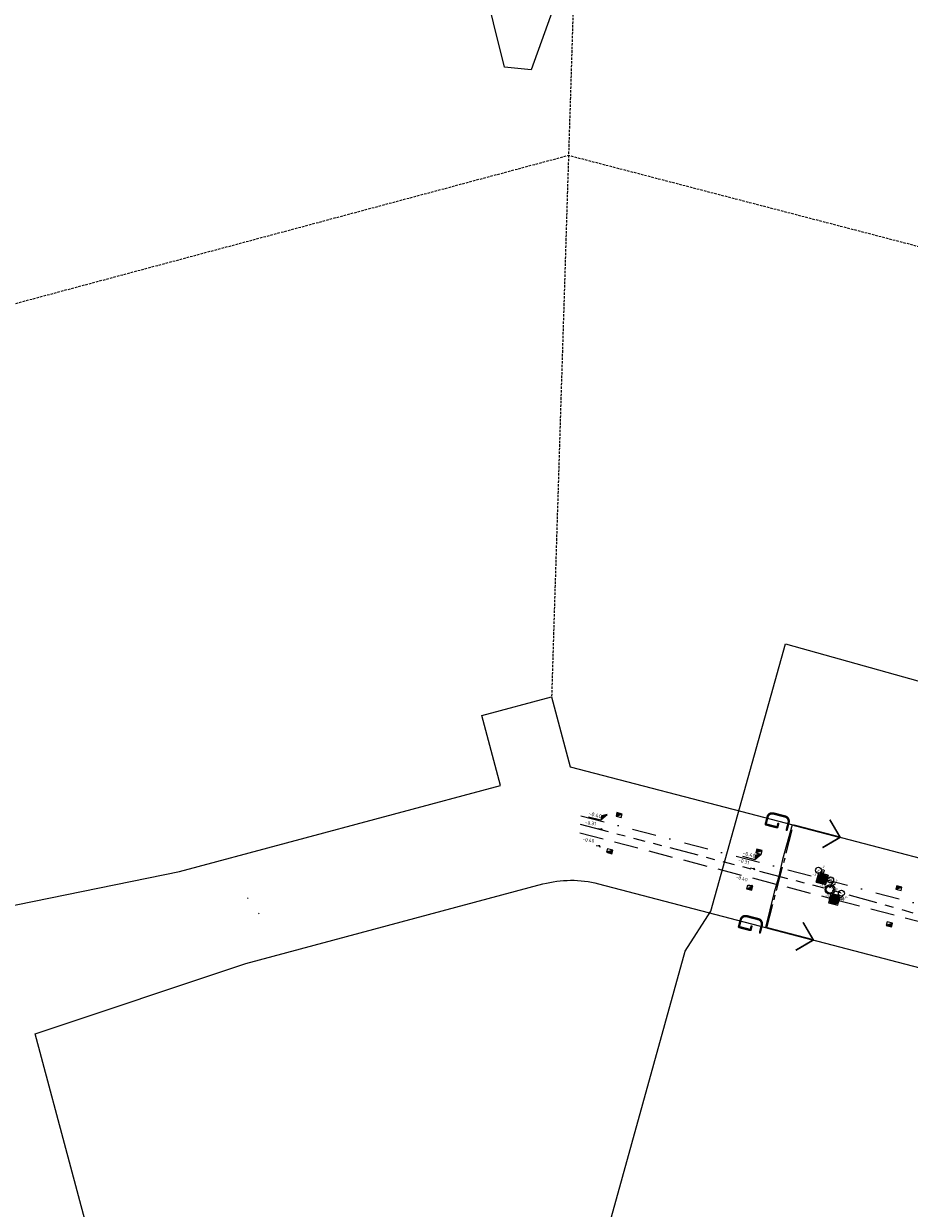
# Model space of a CAD drawing. Extents: x 102676 to 106538, y 417474 to 420545.
# Tile 10 of 112: x 103204 to 103388, y 418861 to 419107. Entities that reach past the tile are written whole.
import ezdxf
from ezdxf.enums import TextEntityAlignment as Align

# ---------------------------------------------------------------- set-up
doc = ezdxf.new("R2010")
doc.units = 0
for name, pattern in [('DASHED', [0.75, 0.5, -0.25]), ('RI-DRAINAGE', [19.2, 6, -1.8, 1.8, -1.8, 2.4, -1.8, 1.8, -1.8]), ('RI-HWA', [7.4, 5, -2.4]), ('RI-VWA', [11, 5, -3, 0, -3]), ('XX-CENTER', [8, 5, -1, 1, -1])]:
    doc.linetypes.add(name, pattern=pattern)
doc.layers.get('0').update_dxf_attribs({"lineweight": 25})
for name, color, linetype, lineweight in [('B-WE-KL-OVERIG_HULPSTUK-S @ 0.5', 8, 'Continuous', 25), ('C3D-SECTION_SECTIONVIEW_LABELING', 7, 'Continuous', 25), ('C3D-SECTION_SECTIONVIEW_LABELING @ 0.1', 7, 'Continuous', 25), ('DTM_23-02-2012_luchtfoto drone', 40, 'Continuous', 25), ('N-OI-RI-DRAINAGE_BOB-T25', 7, 'Continuous', 25), ('N-OI-RI-DRAINAGE_DRAIN-G', 90, 'RI-DRAINAGE', 25), ('N-OI-RI-DRAINAGE_PUT-S', 90, 'Continuous', 25), ('N-OI-RI-DRAINAGE_PUTNUMMER-S', 90, 'Continuous', 25), ('N-OI-RI-HWA-G', 150, 'RI-HWA', 25), ('N-OI-RI-HWA_BOB-T25', 7, 'Continuous', 25), ('N-OI-RI-HWA_PUTNUMMER-S', 150, 'Continuous', 25), ('N-OI-RI-HWA_RIOOLPUT_INSPECTIEPUT_BETON-S', 150, 'Continuous', 25), ('N-OI-RI-VWA-G', 20, 'RI-VWA', 25), ('N-OI-RI-VWA_BOB-T25', 7, 'Continuous', 25), ('N-OI-RI-VWA_PUTNUMMER-S', 20, 'Continuous', 25), ('N-OI-RI-VWA_RIOOLPUT_INSPECTIEPUT-S', 20, 'Continuous', 25), ('N-PV-KG-GRENS_UITGIFTE', 12, 'Continuous', 25), ('N-WE-RI-HWA_KOLK-S', 150, 'Continuous', 25), ('X-XX-AL-T25', 7, 'Continuous', 25), ('X-XX-AL-VERWIJZING_DOORSNEDE-G', 7, 'XX-CENTER', 25)]:
    doc.layers.add(name, color=color, linetype=linetype, lineweight=lineweight)
doc.layers.add('X-XX-AL-HULPLIJN-G', color=7, linetype='Continuous', lineweight=25, plot=False)
doc.styles.add('NLCS-ISO', font='NLCS-ISO.ttf')
doc.styles.add('NLCS-ISO-ANNOTATIEF-T25', font='NLCS-ISO.ttf', dxfattribs={"height": 2.5})

# ---------------------------------------------------------------- blocks, each defined once
blk = doc.blocks.new('SKL-WTB_HULP_OVERIG-SO')
at = {"color": 0, "linetype": 'ByBlock', "lineweight": 18}
for points in [[(-0.14, 0.14), (0.14, -0.14)], [(0.14, 0.14), (-0.14, -0.14)]]:
    blk.add_lwpolyline(points, dxfattribs=at)
at = {"color": 0, "linetype": 'ByBlock', "lineweight": 18, "style": 'NLCS-ISO', "flags": 1}
for tag, p in [('TYPE', (1.5, 0)), ('OMSCHRIJVING', (1.5, -3)), ('LABEL', (1.5, -1.5))]:
    blk.add_attdef(tag, p, '', height=1, dxfattribs=at)
blk = doc.blocks.new('Uitgifte Stedenbouw')
at = {"layer": 'N-PV-KG-GRENS_UITGIFTE', "transparency": 33554687, "flags": 128}
blk.add_lwpolyline([(103199.73, 418923.45), (103236.66, 418931), (103303.24, 418948.83), (103299.36, 418963.32), (103313.85, 418967.19), (103317.73, 418952.7), (103356.52, 418942.58), (103419.92, 418926.02), (103419.92, 418926.02), (103420.94, 418929.89), (103428.68, 418927.87), (103427.67, 418924), (103433.68, 418922.43), (103442.92, 418957.96), (103495.47, 419160.05), (103495.47, 419160.05), (103366.03, 419193.84), (103327.04, 419204.02, 0.129956), (103315.54, 419203.98), (103181.81, 419168.19)], format="xyb", dxfattribs=at)
at = {"layer": 'N-PV-KG-GRENS_UITGIFTE', "color": 8, "linetype": 'DASHED', "lineweight": -2, "transparency": 33554687, "flags": 128}
for points in [[(103321.29, 419204.75), (103313.85, 418967.19)], [(103168.61, 419039.7), (103317.37, 419079.52), (103464.57, 419041.24)]]:
    blk.add_lwpolyline(points, dxfattribs=at)
at = {"layer": 'N-PV-KG-GRENS_UITGIFTE', "transparency": 33554687, "flags": 128}
blk.add_lwpolyline([(103323.56, 418928.45), (103428.14, 418901.14), (103413.04, 418843.07), (103366.35, 418663.53), (103322.09, 418675.08), (103321.95, 418675.12, 0.114749), (103304.97, 418675.58), (103268.1, 418668.04), (103265.46, 418677.89), (103221.51, 418842.06), (103206.71, 418897.36), (103250.41, 418911.91), (103312.06, 418928.41, -0.129956), (103323.56, 418928.45)], format="xyb", close=True, dxfattribs=at)
blk = doc.blocks.new('N-SRI-PUT_HWA-SO')
h = blk.add_hatch(color=256)
h.dxf.hatch_style = 1
h.paths.add_polyline_path([(-2, 0, 1), (2, 0, 1)])
at = {"lineweight": -3, "flags": 128}
blk.add_lwpolyline([(-2, -2), (2, -2), (2, 2), (-2, 2)], close=True, dxfattribs=at)
at = {"lineweight": -3}
blk.add_circle((0, 0), 2, dxfattribs=at)
blk = doc.blocks.new('N-SRI-PUT_VWA-SO')
h = blk.add_hatch(color=256)
edge = h.paths.add_edge_path()
edge.add_arc((0, 0), 2, 0, 360)
at = {"flags": 128}
blk.add_lwpolyline([(-2, 2), (2, 2), (2, -2), (-2, -2)], close=True, dxfattribs=at)
at = {"lineweight": -3, "flags": 128}
blk.add_lwpolyline([(2, -2), (2, 2), (-2, 2), (-2, -2)], close=True, dxfattribs=at)
at = {"lineweight": -3}
blk.add_circle((0, 0), 2, dxfattribs=at)
blk = doc.blocks.new('SRI-DRAIN_PUT-SO')
at = {"lineweight": -3}
for radius in [2, 1.5]:
    blk.add_circle((0, 0), radius, dxfattribs=at)
blk = doc.blocks.new('SAL-VERWIJZING_AANZICHT_BOVEN-SO')
at = {"linetype": 'Continuous', "const_width": 0.35, "flags": 128}
for points in [[(3, 7), (0, 10), (-3, 7)], [(0, 10), (0, 0)]]:
    blk.add_lwpolyline(points, dxfattribs=at)
at = {"lineweight": 50, "style": 'NLCS-ISO'}
blk.add_attdef('...', text='', height=5, dxfattribs=at).set_placement((-0.02, -0.9), align=Align.TOP_CENTER)
blk = doc.blocks.new('N-SRI-KOLK_TROTTOIR-SO')
blk.add_hatch(color=256).paths.add_polyline_path([(1.125, 1.5), (-1.125, 1.5), (-1.125, 0)])
blk.add_line((-1.125, 0), (1.125, 1.5))
at = {"flags": 128}
blk.add_lwpolyline([(-1.125, 0), (1.125, 0), (1.125, 1.5), (-1.125, 1.5)], close=True, dxfattribs=at)
blk = doc.blocks.new('SRI-PUTNUMMER-SO')
for q in [(5.8, 7.6), (7.6, 5.8)]:
    blk.add_line((1.4, 1.4), q)
blk.add_circle((2.4, 9.4), 3.09)
at = {"ltscale": 0.1, "style": 'NLCS-ISO'}
blk.add_attdef('PUTHGT', text='', height=1.8, rotation=45, dxfattribs=at).set_placement((5.4, 5.4), align=Align.MIDDLE_LEFT)
blk.add_attdef('PUTNR', text='', height=1.8, dxfattribs=at).set_placement((2.4, 9.4), align=Align.MIDDLE_CENTER)
blk = doc.blocks.new('*U125')
for q in [(5.8, 7.6), (7.6, 5.8)]:
    blk.add_line((1.4, 1.4), q)
blk.add_circle((2.4, 9.4), 3.09)
at = {"ltscale": 0.1, "style": 'NLCS-ISO'}
blk.add_attdef('PUTHGT', text='', height=1.8, rotation=45, dxfattribs=at).set_placement((5.4, 5.4), align=Align.MIDDLE_LEFT)
blk.add_attdef('PUTNR', text='', height=1.8, dxfattribs=at).set_placement((2.4, 9.4), align=Align.MIDDLE_CENTER)
blk = doc.blocks.new('N-SAL-HOOGTELABEL_03-SO')
for p, q in [((0, 0), (-2.46, -1.31)), ((-2.46, -3.44), (0, 0)), ((-8.87, -3.44), (-2.46, -3.44)), ((-2.46, -1.31), (-2.46, -3.44))]:
    blk.add_line(p, q)
blk.add_solid([(-2.46, -1.31), (0, 0), (-2.46, -3.44)])
at = {"style": 'NLCS-ISO'}
blk.add_attdef('...', text='', height=1.8, dxfattribs=at).set_placement((-6.01, -2.16), align=Align.MIDDLE)
blk = doc.blocks.new('N-SAL-HOOGTELABEL_01-SO')
for p, q in [((-2.5, 1.3), (-8.8, 1.3)), ((-2.5, 1.3), (-2.5, 3.4)), ((-2.5, 3.4), (0, 0)), ((0, 0), (-2.5, 1.3))]:
    blk.add_line(p, q)
blk.add_solid([(-2.5, 3.4), (-2.5, 1.3), (0, 0)])
at = {"style": 'NLCS-ISO'}
blk.add_attdef('...', text='', height=1.8, dxfattribs=at).set_placement((-6, 2.6), align=Align.MIDDLE)

msp = doc.modelspace()

# ---------------------------------------------------------------- linework, layer by layer
at = {"layer": 'DTM_23-02-2012_luchtfoto drone', "elevation": -0.517, "flags": 128}
msp.add_lwpolyline([(103293.4036, 418740.9311), (103341.5767, 418914.4548), (103346.9213, 418922.7944), (103362.4112, 418978.2208), (103446.4904, 418954.7234), (103515.8754, 419202.9991), (103542.9187, 419299.7661), (103545.8539, 419310.269), (103501.4303, 419295.1702), (103467.8996, 419275.4464), (103437.1973, 419255.5793), (103411.2344, 419237.4227), (103392.3558, 419219.8259), (103377.2957, 419205.7884), (103361.4175, 419185.5699), (103345.5392, 419165.3513), (103331.1477, 419143.7582), (103315.1353, 419112.6713), (103309.6106, 419097.2667), (103304.0859, 419097.7774), (103234.9909, 419376.203)], dxfattribs=at)
at = {"layer": 'N-OI-RI-DRAINAGE_DRAIN-G', "flags": 128}
msp.add_lwpolyline([(103319.8163, 418940.7915), (103371.6168, 418927.2668), (103426.3337, 418911.889)], dxfattribs=at)
at = {"layer": 'N-OI-RI-HWA-G'}
msp.add_line((103372.9146, 418925.1204), (103426.522, 418911.125), dxfattribs=at)
at = {"layer": 'N-OI-RI-HWA-G', "flags": 128}
msp.add_lwpolyline([(103319.739, 418939.0031), (103372.1405, 418925.3225)], dxfattribs=at)
at = {"layer": 'N-OI-RI-VWA-G'}
msp.add_line((103370.3995, 418929.3943), (103423.7966, 418915.4538), dxfattribs=at)
at = {"layer": 'N-OI-RI-VWA-G', "flags": 128}
msp.add_lwpolyline([(103319.926, 418942.5716), (103369.6247, 418929.5966)], dxfattribs=at)
at = {"layer": 'X-XX-AL-HULPLIJN-G', "flags": 128}
msp.add_lwpolyline([(103363.7686, 418940.6813), (103361.7783, 418933.4537), (103360.9813, 418930.0445), (103360.0101, 418926.6807), (103358.2123, 418919.3987)], dxfattribs=at)
at = {"layer": 'X-XX-AL-VERWIJZING_DOORSNEDE-G'}
msp.add_lwpolyline([(103358.502, 418919.3207), (103364.0599, 418940.6095)], dxfattribs=at)

# ---------------------------------------------------------------- block references
at = {"layer": 'B-WE-KL-OVERIG_HULPSTUK-S @ 0.5', "xscale": 0.5, "yscale": 0.5, "zscale": 0.5}
for p in [(103250.801, 418925.483), (103253.132, 418922.265)]:
    msp.add_blockref('SKL-WTB_HULP_OVERIG-SO', p, dxfattribs=at)
at = {"layer": 'C3D-SECTION_SECTIONVIEW_LABELING', "color": 7, "linetype": 'Continuous', "lineweight": -3, "xscale": 0.4075305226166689, "yscale": 0.4075305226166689, "zscale": 0.4075305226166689, "rotation": 345.368241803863}
for p in [(103325.3977, 418942.7967, -0.3963), (103357.3342, 418934.614, -0.4)]:
    msp.add_blockref('N-SAL-HOOGTELABEL_03-SO', p, dxfattribs=at)
at = {"layer": 'C3D-SECTION_SECTIONVIEW_LABELING @ 0.1', "color": 7, "linetype": 'Continuous', "lineweight": -3, "xscale": 0.1, "yscale": 0.1, "zscale": 0.1}
for p, rotation in [((103324.3413, 418939.5662, -0.3132), 351.9919941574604), ((103323.9297, 418936.0582, -0.4), 351.9919941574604), ((103355.9711, 418931.3507, -0.3125), 345.3682463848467), ((103355.5595, 418927.8427, -0.4), 345.3682463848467)]:
    msp.add_blockref('N-SAL-HOOGTELABEL_01-SO', p, dxfattribs=dict(at, rotation=rotation))
at = {"layer": 'N-OI-RI-DRAINAGE_PUT-S', "xscale": 0.5, "yscale": 0.5, "zscale": 0.5}
msp.add_blockref('SRI-DRAIN_PUT-SO', (103371.6168, 418927.2668), dxfattribs=at)
at = {"layer": 'N-OI-RI-DRAINAGE_PUTNUMMER-S', "ltscale": 10, "xscale": 0.2, "yscale": 0.2, "zscale": 0.2}
msp.add_blockref('*U125', (103371.274, 418927.3691), dxfattribs=at).add_auto_attribs({'PUTNR': 'dw6-3', 'PUTHGT': '-0.31'})
at = {"layer": 'N-OI-RI-HWA_PUTNUMMER-S', "ltscale": 10, "xscale": 0.2, "yscale": 0.2, "zscale": 0.2, "rotation": 325.5257956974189}
msp.add_blockref('SRI-PUTNUMMER-SO', (103372.5271, 418925.2196), dxfattribs=at).add_auto_attribs({'PUTNR': 'hw6-4', 'PUTHGT': '-0.36'})
at = {"layer": 'N-OI-RI-HWA_RIOOLPUT_INSPECTIEPUT_BETON-S', "xscale": 0.5, "yscale": 0.5, "zscale": 0.5, "rotation": 345.3682418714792}
msp.add_blockref('N-SRI-PUT_HWA-SO', (103372.5275, 418925.2214), dxfattribs=at)
at = {"layer": 'N-OI-RI-VWA_PUTNUMMER-S', "ltscale": 10, "xscale": 0.2, "yscale": 0.2, "zscale": 0.2, "rotation": 38.89917545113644}
msp.add_blockref('SRI-PUTNUMMER-SO', (103370.0408, 418929.4845), dxfattribs=at).add_auto_attribs({'PUTNR': 'vw6-4', 'PUTHGT': '-0.36'})
at = {"layer": 'N-OI-RI-VWA_RIOOLPUT_INSPECTIEPUT-S', "xscale": 0.5, "yscale": 0.5, "zscale": 0.5, "rotation": 345.4628076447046}
msp.add_blockref('N-SRI-PUT_VWA-SO', (103370.0102, 418929.4862), dxfattribs=at)
at = {"layer": 'N-PV-KG-GRENS_UITGIFTE'}
msp.add_blockref('Uitgifte Stedenbouw', (0, 0), dxfattribs=at)
at = {"layer": 'N-WE-RI-HWA_KOLK-S', "ltscale": 10, "transparency": 33554687, "zscale": 0.2000000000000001}
for p, xscale, yscale, rotation in [((103327.7658, 418942.3335), 0.4999999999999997, 0.4999999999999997, 345.3682417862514), ((103325.9975, 418935.5605), 0.5, 0.5, 165.3682417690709), ((103356.7928, 418934.7553), 0.4999999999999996, 0.4999999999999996, 345.3682417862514), ((103355.0246, 418927.9823), 0.5, 0.5, 165.3682417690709), ((103385.8199, 418927.1771), 0.4999999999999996, 0.4999999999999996, 345.3682417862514), ((103384.0517, 418920.4041), 0.5, 0.5, 165.3682417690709)]:
    msp.add_blockref('N-SRI-KOLK_TROTTOIR-SO', p, dxfattribs=dict(at, xscale=xscale, yscale=yscale, rotation=rotation))
at = {"layer": 'X-XX-AL-VERWIJZING_DOORSNEDE-G', "rotation": 255.3682417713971}
for p in [(103364.0599, 418940.6095), (103358.502, 418919.3207)]:
    msp.add_blockref('SAL-VERWIJZING_AANZICHT_BOVEN-SO', p, dxfattribs=at).add_auto_attribs({'...': 'G'})

# ---------------------------------------------------------------- texts
at = {"layer": 'N-OI-RI-DRAINAGE_BOB-T25', "style": 'NLCS-ISO-ANNOTATIEF-T25'}
msp.add_text('-1.90', height=0.5, rotation=345.368242, dxfattribs=at).set_placement((103371.024, 418927.5767), align=Align.RIGHT)
msp.add_text('-1.90', height=0.5, rotation=345.368242, dxfattribs=at).set_placement((103371.6045, 418927.4261))
at = {"layer": 'N-OI-RI-HWA_BOB-T25', "style": 'NLCS-ISO-ANNOTATIEF-T25'}
msp.add_text('-3.22', height=0.5, rotation=345.368242, dxfattribs=at).set_placement((103372.1778, 418925.4652), align=Align.RIGHT)
msp.add_text('-3.22', height=0.5, rotation=345.368242, dxfattribs=at).set_placement((103372.9524, 418925.2655))
at = {"layer": 'N-OI-RI-VWA_BOB-T25', "style": 'NLCS-ISO-ANNOTATIEF-T25'}
msp.add_text('-3.64', height=0.5, rotation=345.368242, dxfattribs=at).set_placement((103369.6597, 418929.7425), align=Align.RIGHT)
msp.add_text('-3.64', height=0.5, rotation=345.368496, dxfattribs=at).set_placement((103370.4374, 418929.5394))
at = {"layer": 'X-XX-AL-T25', "color": 7, "linetype": 'Continuous', "lineweight": 25, "attachment_point": 5, "style": 'NLCS-ISO'}
for s, insert, char_height, rotation in [('{\\fNLCS-ISO|b0|i0|c0|p2;-0.31}', (103321.9191, 418941.0178, -0.3132), 0.72, 351.991994), ('{\\fNLCS-ISO|b0|i0|c0|p2;-0.40}', (103322.8987, 418942.7256, -0.3963), 0.8, 345.368242), ('{\\fNLCS-ISO|b0|i0|c0|p2;-0.40}', (103321.5074, 418937.5098, -0.4), 0.72, 351.991994), ('{\\fNLCS-ISO|b0|i0|c0|p2;-0.31}', (103353.7324, 418933.0721, -0.3125), 0.72, 345.368246), ('{\\fNLCS-ISO|b0|i0|c0|p2;-0.40}', (103354.8352, 418934.5429, -0.4), 0.8, 345.368242), ('{\\fNLCS-ISO|b0|i0|c0|p2;-0.40}', (103353.3208, 418929.564, -0.4), 0.72, 345.368246)]:
    msp.add_mtext(s, dxfattribs=dict(at, insert=insert, char_height=char_height, rotation=rotation))

doc.saveas('drawing.dxf')
